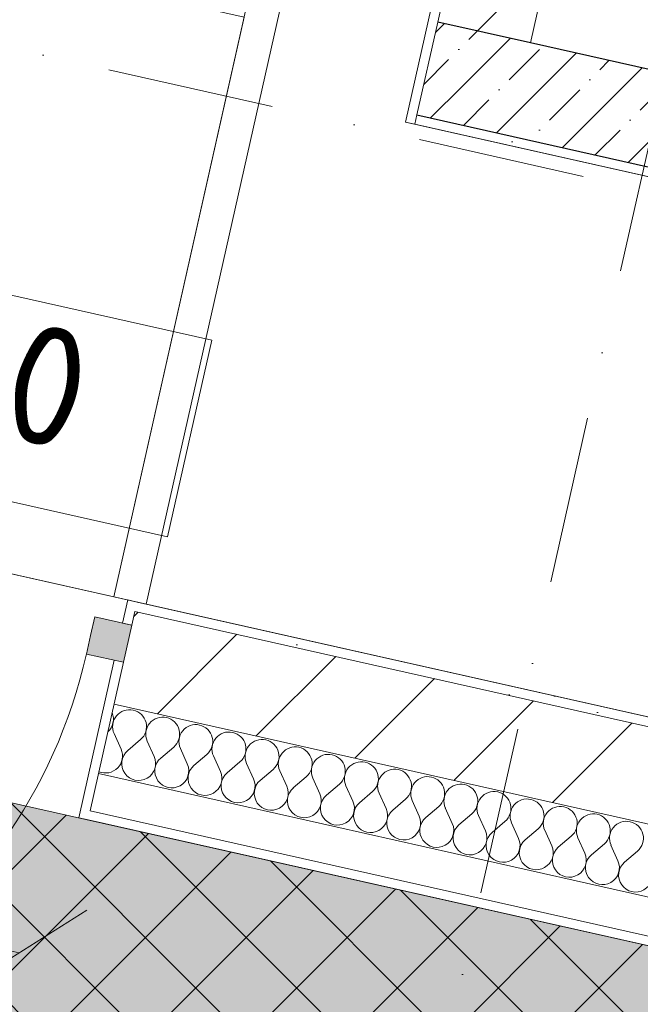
# Model space of a CAD drawing. Header units: millimetres. Extents: x -6990425 to -6520160, y 6117771 to 6220266.
# Tile 42 of 115: x -6922265 to -6920960, y 6134496 to 6136567. Entities that reach past the tile are written whole.
import ezdxf
from ezdxf.enums import TextEntityAlignment as Align

# ---------------------------------------------------------------- set-up
doc = ezdxf.new("R2010")
doc.units = ezdxf.units.MM
doc.header["$MEASUREMENT"] = 0
doc.linetypes.add('Штрихпунктирная', pattern=[670.277762, 352.777767, -176.388884, 0, -141.111112])
for name, color, linetype in [('S - МОП.АР', 7, 'Continuous'), ('АР-Стены_внешние_.АР', 7, 'Continuous'), ('АР-Стены_внутренние_пилоны.АР', 7, 'Continuous'), ('АР-Стены_Перегородки_межквартирные_200.АР', 7, 'Continuous'), ('АР-Чертеж-Оси_Осевые размеры.АР', 7, 'Continuous'), ('АР-Чертеж-Размеры.АР', 7, 'Continuous')]:
    doc.layers.add(name, color=color, linetype=linetype)
for name, color, linetype, lineweight in [('АР-вертикальная связь - Лестница.АР_Ном._пера__1', 7, 'Continuous', 0), ('АР-Отметки высот.АР_Ном._пера__120', 7, 'Continuous', 0), ('АР-Стены_внешние_.АР_Ном._пера__1', 7, 'Continuous', 30), ('АР-Стены_внутренние_пилоны.АР_Ном._пера__1', 7, 'Continuous', 30), ('АР-Стены_Перегородки_межквартирные_200.АР_Ном._пера__1', 7, 'Continuous', 15), ('АР-Чертеж-Оси_Осевые размеры.АР_Ном._пера__120', 7, 'Continuous', 0), ('Двери Archicad_Ном._пера__120', 7, 'Continuous', 0), ('Кровля_Ном._пера__101', 252, 'Continuous', 0), ('Кровля_Ном._пера__120', 7, 'Continuous', 0)]:
    doc.layers.add(name, color=color, linetype=linetype, lineweight=lineweight)
doc.styles.add('РЎР“Р•РќР•Р\xa0Р\x98Р\xa0_РЎРўР\x98Р›Р¬_2', font='GOTHIC.TTF')
doc.styles.add('РЎР“Р•РќР•Р\xa0Р\x98Р\xa0_РЎРўР\x98Р›Р¬_5', font='GOST_Common.ttf')
doc.dimstyles.new('СГЕНЕРИР_СТИЛЬ__3', dxfattribs={"dimtxt": 150, "dimasz": 237.5, "dimexe": 0.18, "dimexo": 0.0625, "dimgap": 0, "dimtad": 1, "dimdec": 0, "dimzin": 0, "dimdsep": 46, "dimtxsty": 'РЎР“Р•РќР•Р\xa0Р\x98Р\xa0_РЎРўР\x98Р›Р¬_2', "dimblk": 'ARROWHEAD_6', "dimblk1": 'ARROWHEAD_6', "dimblk2": 'ARROWHEAD_6', "dimcen": 0.09, "dimse1": 1, "dimse2": 1, "dimclrd": 7, "dimclre": 7, "dimclrt": 7, "dimazin": 0, "dimtfac": 1, "dimtdec": 4, "dimtmove": 0, "dimatfit": 3, "dimfxl": 1, "dimtolj": 1, "dimtzin": 0, "dimarcsym": 0})
pattern_1 = [(45, (-6566190.34, 6563027.8), (-111.369318, 111.369318), [0, -105, 0, -157.5]), (110, (-6565840.34, 6563027.8), (148.001588, 53.868173), [0, -77, 0, -133])]
pattern_2 = [(45, (-6566190.34, 6562677.8), (-84.852814, 84.852814), []), (45, (-6566232.77, 6562720.22), (-84.852814, 84.852814), [90, -30, 0, -30])]

# ---------------------------------------------------------------- blocks, each defined once
blk = doc.blocks.new('Стена_40_5', base_point=(-7148385.7, 6138824.3))
at = {"layer": 'АР-Стены_Перегородки_межквартирные_200.АР', "linetype": 'Continuous', "lineweight": 0, "true_color": 0x000000}
h = blk.add_hatch(dxfattribs=at)
h.set_pattern_fill('ШТУКАТУРКА__ГИПС_01_0005', color=18, style=0, pattern_type=2)
h.set_pattern_definition(pattern_1)
h.paths.add_polyline_path([(-7148480.9, 6138948.2), (-7149064, 6136352), (-7149040.1, 6136367.1), (-7148465.4, 6138926.1)])
h = blk.add_hatch(dxfattribs=at)
h.set_pattern_fill('БЛОКИ_БЕТОННЫЕ_ЭФФЕКТИВН_7C', color=18, style=0, pattern_type=2)
h.set_pattern_definition([(45, (-6566190.34, 6562677.8), (-127.279217, 127.279217), [])])
h.paths.add_polyline_path([(-7148505.2, 6138748.7), (-7148996.3, 6136562.3), (-7148801.1, 6136518.4), (-7148310.1, 6138704.8)])
h = blk.add_hatch(dxfattribs=at)
h.set_pattern_fill('ШТУКАТУРКА__ГИПС_01_0005', color=18, style=0, pattern_type=2)
h.set_pattern_definition(pattern_1)
h.paths.add_polyline_path([(-7149064, 6136352), (-7149044.5, 6136347.6), (-7149040.1, 6136367.1)])
at = {"layer": 'АР-Стены_внутренние_пилоны.АР_Ном._пера__1', "color": 7, "linetype": 'Continuous', "lineweight": 15}
blk.add_line((-7149040.1, 6136367.1), (-7149044.5, 6136347.6), dxfattribs=at)
at = {"layer": 'АР-Стены_внутренние_пилоны.АР_Ном._пера__1', "color": 7, "linetype": 'Continuous', "lineweight": 0, "flags": 128}
blk.add_lwpolyline([(-7149064, 6136352), (-7149044.5, 6136347.6)], dxfattribs=at)
at = {"layer": 'АР-Стены_Перегородки_межквартирные_200.АР_Ном._пера__1', "color": 7, "linetype": 'Continuous', "lineweight": 15}
for p, q in [((-7148505.2, 6138748.7), (-7148996.3, 6136562.3)), ((-7148996.3, 6136562.3), (-7149040.1, 6136367.1))]:
    blk.add_line(p, q, dxfattribs=at)
at = {"layer": 'АР-Стены_Перегородки_межквартирные_200.АР_Ном._пера__1', "color": 7, "linetype": 'Continuous', "lineweight": 30}
blk.add_line((-7148801.1, 6136518.4), (-7148996.3, 6136562.3), dxfattribs=at)
at = {"layer": 'АР-Стены_Перегородки_межквартирные_200.АР_Ном._пера__1', "color": 7, "linetype": 'Continuous', "lineweight": 0, "flags": 128}
blk.add_lwpolyline([(-7148480.9, 6138948.2), (-7149064, 6136352)], dxfattribs=at)
at = {"layer": 'АР-Стены_Перегородки_межквартирные_200.АР_Ном._пера__1', "color": 7, "linetype": 'Continuous', "lineweight": 15, "flags": 128}
blk.add_lwpolyline([(-7148801.1, 6136518.4), (-7148310.1, 6138704.8)], dxfattribs=at)
blk = doc.blocks.new('Стена_41_5', base_point=(-7148920.6, 6136442.8))
at = {"layer": 'АР-Стены_внутренние_пилоны.АР', "linetype": 'Continuous', "lineweight": 0, "true_color": 0x000000}
h = blk.add_hatch(dxfattribs=at)
h.set_pattern_fill('ЖЕЛЕЗОБЕТОН__PROJECT__0005', color=18, style=0, pattern_type=2)
h.set_pattern_definition(pattern_2)
h.paths.add_polyline_path([(-7148996.3, 6136562.3), (-7149040.1, 6136367.1), (-7148801.1, 6136518.4)])
h = blk.add_hatch(dxfattribs=at)
h.set_pattern_fill('ЖЕЛЕЗОБЕТОН__PROJECT__0005', color=18, style=0, pattern_type=2)
h.set_pattern_definition(pattern_2)
h.paths.add_polyline_path([(-7148801.1, 6136518.4), (-7149040.1, 6136367.1), (-7146325.8, 6135757.5), (-7146264.3, 6135948.7)])
h = blk.add_hatch(dxfattribs=at)
h.set_pattern_fill('ШТУКАТУРКА__ГИПС_01_0005', color=18, style=0, pattern_type=2)
h.set_pattern_definition(pattern_1)
h.paths.add_polyline_path([(-7149040.1, 6136367.1), (-7149044.5, 6136347.6), (-7146332, 6135738.4), (-7146325.8, 6135757.5)])
at = {"layer": 'АР-Стены_внутренние_пилоны.АР_Ном._пера__1', "color": 7, "linetype": 'Continuous', "lineweight": 15}
blk.add_line((-7149040.1, 6136367.1), (-7149044.5, 6136347.6), dxfattribs=at)
at = {"layer": 'АР-Стены_внутренние_пилоны.АР_Ном._пера__1', "color": 7, "linetype": 'Continuous', "lineweight": 30}
blk.add_line((-7149040.1, 6136367.1), (-7146325.8, 6135757.5), dxfattribs=at)
at = {"layer": 'АР-Стены_внутренние_пилоны.АР_Ном._пера__1', "color": 7, "linetype": 'Continuous', "lineweight": 30, "flags": 128}
blk.add_lwpolyline([(-7146264.3, 6135948.7), (-7148801.1, 6136518.4)], dxfattribs=at)
at = {"layer": 'АР-Стены_внутренние_пилоны.АР_Ном._пера__1', "color": 7, "linetype": 'Continuous', "lineweight": 0, "flags": 128}
blk.add_lwpolyline([(-7149044.5, 6136347.6), (-7146332, 6135738.4)], dxfattribs=at)
at = {"layer": 'АР-Стены_Перегородки_межквартирные_200.АР_Ном._пера__1', "color": 7, "linetype": 'Continuous', "lineweight": 15}
blk.add_line((-7148996.3, 6136562.3), (-7149040.1, 6136367.1), dxfattribs=at)
at = {"layer": 'АР-Стены_Перегородки_межквартирные_200.АР_Ном._пера__1', "color": 7, "linetype": 'Continuous', "lineweight": 30}
blk.add_line((-7148801.1, 6136518.4), (-7148996.3, 6136562.3), dxfattribs=at)
blk = doc.blocks.new('*X81', base_point=(-6566190.3, 6562677.8))
at = {"layer": 'АР-Стены_внешние_.АР_Ном._пера__1', "color": 7, "linetype": 'Continuous', "lineweight": 0}
for p, q in [((-7149662.6, 6135032.6), (-7149677.3, 6135065.2)), ((-7149648.7, 6135029.5), (-7149621.5, 6135052.7)), ((-7149592.9, 6135017), (-7149607.6, 6135049.5)), ((-7149579, 6135013.8), (-7149551.8, 6135037)), ((-7149523.2, 6135001.3), (-7149537.9, 6135033.9)), ((-7149509.3, 6134998.2), (-7149482.1, 6135021.4)), ((-7149453.6, 6134985.7), (-7149468.2, 6135018.2)), ((-7149439.6, 6134982.5), (-7149412.4, 6135005.7)), ((-7149383.9, 6134970), (-7149398.5, 6135002.6)), ((-7149369.9, 6134966.9), (-7149342.8, 6134990)), ((-7149314.2, 6134954.3), (-7149328.8, 6134986.9)), ((-7149300.2, 6134951.2), (-7149273.1, 6134974.4)), ((-7149244.5, 6134938.7), (-7149259.1, 6134971.3)), ((-7149230.5, 6134935.6), (-7149203.4, 6134958.7)), ((-7149174.8, 6134923), (-7149189.4, 6134955.6)), ((-7149160.8, 6134919.9), (-7149133.7, 6134943.1)), ((-7149105.1, 6134907.4), (-7149119.7, 6134940)), ((-7149091.2, 6134904.3), (-7149064, 6134927.4)), ((-7149035.4, 6134891.7), (-7149050, 6134924.3)), ((-7149021.5, 6134888.6), (-7148994.3, 6134911.8)), ((-7148965.7, 6134876.1), (-7148980.4, 6134908.7)), ((-7148951.8, 6134873), (-7148924.6, 6134896.1)), ((-7148896, 6134860.4), (-7148910.7, 6134893)), ((-7148882.1, 6134857.3), (-7148854.9, 6134880.5)), ((-7148826.3, 6134844.8), (-7148841, 6134877.4)), ((-7148812.4, 6134841.6), (-7148785.2, 6134864.8)), ((-7148756.6, 6134829.1), (-7148771.3, 6134861.7)), ((-7148742.7, 6134826), (-7148715.5, 6134849.2)), ((-7148686.9, 6134813.5), (-7148701.6, 6134846)), ((-7148673, 6134810.3), (-7148645.8, 6134833.5)), ((-7148617.2, 6134797.8), (-7148631.9, 6134830.4)), ((-7148603.3, 6134794.7), (-7148576.1, 6134817.9))]:
    blk.add_line(p, q, dxfattribs=at)
for centre, start, end in [((-7149714.4, 6135095.5), 312.5012, 22.1823), ((-7149644.7, 6135079.8), 77.3418, 204.2117), ((-7149644.7, 6135079.8), 310.4719, 77.3418), ((-7149575, 6135064.2), 77.3418, 204.2117), ((-7149575, 6135064.2), 310.4719, 77.3418), ((-7149505.3, 6135048.5), 77.3418, 204.2117), ((-7149505.3, 6135048.5), 310.4719, 77.3418), ((-7149435.6, 6135032.9), 77.3418, 204.2117), ((-7149435.6, 6135032.9), 310.4719, 77.3418), ((-7149365.9, 6135017.2), 77.3418, 204.2117), ((-7149365.9, 6135017.2), 310.4719, 77.3418), ((-7149296.2, 6135001.6), 77.3418, 204.2117), ((-7149296.2, 6135001.6), 310.4719, 77.3418), ((-7149695.2, 6135018), 247.0154, 24.2117), ((-7149625.5, 6135002.3), 130.4719, 24.2117), ((-7149555.8, 6134986.7), 130.4719, 24.2117), ((-7149226.5, 6134985.9), 77.3418, 204.2117), ((-7149226.5, 6134985.9), 310.4719, 77.3418), ((-7149486.1, 6134971), 130.4719, 24.2117), ((-7149156.9, 6134970.3), 77.3418, 204.2117), ((-7149156.9, 6134970.3), 310.4719, 77.3418), ((-7149416.4, 6134955.4), 130.4719, 24.2117), ((-7149087.2, 6134954.6), 77.3418, 204.2117), ((-7149087.2, 6134954.6), 310.4719, 77.3418), ((-7149017.5, 6134939), 77.3418, 204.2117), ((-7149017.5, 6134939), 310.4719, 77.3418), ((-7149346.7, 6134939.7), 130.4719, 24.2117), ((-7149277, 6134924), 130.4719, 24.2117), ((-7148947.8, 6134923.3), 77.3418, 204.2117), ((-7148947.8, 6134923.3), 310.4719, 77.3418), ((-7149207.4, 6134908.4), 130.4719, 24.2117), ((-7148878.1, 6134907.7), 77.3418, 204.2117), ((-7148878.1, 6134907.7), 310.4719, 77.3418), ((-7149137.7, 6134892.7), 130.4719, 24.2117), ((-7148808.4, 6134892), 77.3418, 204.2117), ((-7148808.4, 6134892), 310.4719, 77.3418), ((-7148738.7, 6134876.3), 77.3418, 204.2117), ((-7148738.7, 6134876.3), 310.4719, 77.3418), ((-7149068, 6134877.1), 130.4719, 24.2117), ((-7148998.3, 6134861.4), 130.4719, 24.2117), ((-7148669, 6134860.7), 77.3418, 204.2117), ((-7148669, 6134860.7), 310.4719, 77.3418), ((-7148928.6, 6134845.8), 130.4719, 24.2117), ((-7148599.3, 6134845), 77.3418, 204.2117), ((-7148599.3, 6134845), 310.4719, 77.3418), ((-7148858.9, 6134830.1), 130.4719, 24.2117), ((-7148789.2, 6134814.5), 130.4719, 24.2117), ((-7148719.5, 6134798.8), 130.4719, 24.2117), ((-7148649.8, 6134783.2), 130.4719, 24.2117), ((-7148580.1, 6134767.5), 130.4719, 24.2117)]:
    blk.add_arc(centre, 35.7, start, end, dxfattribs=at)
blk = doc.blocks.new('Металлическая Дверь 23[2]_5', base_point=(-6566190.3, 6562677.8))
at = {"layer": 'Двери Archicad_Ном._пера__120', "linetype": 'Continuous', "lineweight": 0, "true_color": 0xffffff}
for points in [[(-7150859.6, 6135567.2), (-7150877.1, 6135489.1), (-7150799, 6135471.6), (-7150790.3, 6135510.6), (-7150781.5, 6135549.6)], [(-7151037.9, 6134408.1), (-7150998.9, 6134399.3), (-7150760, 6135462.8), (-7150799, 6135471.6)], [(-7149718, 6135310.8), (-7149726.8, 6135271.8), (-7149735.5, 6135232.7), (-7149657.5, 6135215.2), (-7149639.9, 6135293.3)]]:
    blk.add_hatch(color=7, dxfattribs=at).paths.add_polyline_path(points)
at = {"layer": 'Двери Archicad_Ном._пера__120', "color": 7, "linetype": 'Continuous', "lineweight": 0}
for p, q in [((-7150848.6, 6135616), (-7150829.1, 6135611.6)), ((-7150840, 6135562.8), (-7150829.1, 6135611.6)), ((-7150859.6, 6135567.2), (-7150877.1, 6135489.1)), ((-7150859.6, 6135567.2), (-7150877.1, 6135489.1)), ((-7150859.6, 6135567.2), (-7150877.1, 6135489.1)), ((-7150781.5, 6135549.6), (-7150859.6, 6135567.2)), ((-7150790.3, 6135510.6), (-7150781.5, 6135549.6)), ((-7150799, 6135471.6), (-7150790.3, 6135510.6)), ((-7150877.1, 6135489.1), (-7150799, 6135471.6)), ((-7151037.9, 6134408.1), (-7150799, 6135471.6)), ((-7150857.6, 6135484.7), (-7150932.1, 6135153)), ((-7150799, 6135471.6), (-7150760, 6135462.8)), ((-7150760, 6135462.8), (-7150998.9, 6134399.3)), ((-7149659.4, 6135297.6), (-7149648.5, 6135346.4)), ((-7149629, 6135342), (-7149648.5, 6135346.4)), ((-7149718, 6135310.8), (-7149726.8, 6135271.8)), ((-7149639.9, 6135293.3), (-7149718, 6135310.8)), ((-7149657.5, 6135215.2), (-7149639.9, 6135293.3)), ((-7149639.9, 6135293.3), (-7149657.5, 6135215.2)), ((-7149639.9, 6135293.3), (-7149657.5, 6135215.2)), ((-7149726.8, 6135271.8), (-7149735.5, 6135232.7)), ((-7149677, 6135219.6), (-7149751.5, 6134887.8)), ((-7149735.5, 6135232.7), (-7149657.5, 6135215.2)), ((-7150951.6, 6135157.4), (-7150932.1, 6135153)), ((-7149732, 6134883.5), (-7149751.5, 6134887.8)), ((-7150998.9, 6134399.3), (-7151037.9, 6134408.1))]:
    blk.add_line(p, q, dxfattribs=at)
blk.add_arc((-7150799, 6135471.6), 1090, 257.3418, 347.3418, dxfattribs=at)
blk = doc.blocks.new('Стена_45_5', base_point=(-7156465.7, 6136754.5))
at = {"layer": 'АР-Стены_внешние_.АР', "linetype": 'Continuous', "lineweight": 0, "true_color": 0x000000}
h = blk.add_hatch(dxfattribs=at)
h.set_pattern_fill('ШТУКАТУРКА__ГИПС_01_0005', color=18, style=0, pattern_type=2)
h.set_pattern_definition(pattern_1)
h.paths.add_polyline_path([(-7149629, 6135342), (-7149648.5, 6135346.4), (-7149659.4, 6135297.6), (-7149639.9, 6135293.3), (-7149633.4, 6135322.5)])
h = blk.add_hatch(dxfattribs=at)
h.set_pattern_fill('ШТУКАТУРКА__ГИПС_01_0005', color=18, style=0, pattern_type=2)
h.set_pattern_definition(pattern_1)
h.paths.add_polyline_path([(-7149633.4, 6135322.5), (-7146579.4, 6134636.6), (-7146575.1, 6134656.1), (-7149629, 6135342)])
h = blk.add_hatch(dxfattribs=at)
h.set_pattern_fill('БЛОКИ_БЕТОННЫЕ_ЭФФЕКТИВН_74', color=18, style=0, pattern_type=2)
h.set_pattern_definition([(45, (-6566190.34, 6562677.8), (-127.27922, 127.27922), [])])
h.paths.add_polyline_path([(-7149677.2, 6135127.4), (-7146603.7, 6134437.1), (-7146559.9, 6134632.3), (-7149633.4, 6135322.5), (-7149639.9, 6135293.3), (-7149657.5, 6135215.2)])
at = {"layer": 'АР-Стены_внешние_.АР_Ном._пера__1', "color": 7, "linetype": 'Continuous', "lineweight": 0}
for p, q in [((-7149659.4, 6135297.6), (-7149648.5, 6135346.4)), ((-7149629, 6135342), (-7149648.5, 6135346.4)), ((-7149639.9, 6135293.3), (-7149659.4, 6135297.6)), ((-7149677, 6135219.6), (-7149751.5, 6134887.8)), ((-7149727.6, 6134903), (-7149657.5, 6135215.2)), ((-7149710.1, 6134981), (-7146441.5, 6134246.9)), ((-7149732, 6134883.5), (-7149751.5, 6134887.8)), ((-7149727.6, 6134903), (-7146312.7, 6134136))]:
    blk.add_line(p, q, dxfattribs=at)
at = {"layer": 'АР-Стены_внешние_.АР_Ном._пера__1', "color": 7, "linetype": 'Continuous', "lineweight": 15}
for p, q in [((-7149633.4, 6135322.5), (-7149639.9, 6135293.3)), ((-7146579.4, 6134636.6), (-7149633.4, 6135322.5)), ((-7149639.9, 6135293.3), (-7149657.5, 6135215.2)), ((-7149677.2, 6135127.4), (-7146603.7, 6134437.1))]:
    blk.add_line(p, q, dxfattribs=at)
at = {"layer": 'АР-Стены_внешние_.АР_Ном._пера__1', "color": 7, "linetype": 'Continuous', "lineweight": 0, "flags": 128}
for points in [[(-7146575.1, 6134656.1), (-7149629, 6135342)], [(-7149732, 6134883.5), (-7146239, 6134099)]]:
    blk.add_lwpolyline(points, dxfattribs=at)
at = {"layer": 'АР-Стены_внешние_.АР', "color": 7, "lineweight": 0}
blk.add_blockref('*X81', (-6566190.3, 6562677.8), dxfattribs=at)
at = {"layer": 'Двери Archicad_Ном._пера__120', "color": 7, "linetype": 'Continuous', "lineweight": 0}
blk.add_blockref('Металлическая Дверь 23[2]_5', (-6566190.3, 6562677.8), dxfattribs=at)
blk = doc.blocks.new('Стандартный Маркер Сетки[16]_5', base_point=(-7146699.2, 6144553.5))
at = {"layer": 'АР-Чертеж-Оси_Осевые размеры.АР_Ном._пера__120', "color": 7, "linetype": 'Штрихпунктирная', "lineweight": 0}
blk.add_line((-7146918.4, 6143577.8), (-7151477, 6123280.7), dxfattribs=at)
at = {"layer": 'АР-Чертеж-Оси_Осевые размеры.АР_Ном._пера__120', "color": 7, "lineweight": 0, "style": 'РЎР“Р•РќР•Р\xa0Р\x98Р\xa0_РЎРўР\x98Р›Р¬_2'}
blk.add_attdef('AC_MarkerText_1', text='', height=350, rotation=347.3417, dxfattribs=at).set_placement((-7151735.8, 6121998.2), align=Align.TOP_CENTER)
blk = doc.blocks.new('Стандартный Маркер Сетки[26]_5', base_point=(-7146699.2, 6144553.5))
at = {"layer": 'АР-Чертеж-Оси_Осевые размеры.АР_Ном._пера__120', "color": 7, "linetype": 'Штрихпунктирная', "lineweight": 0}
blk.add_line((-7146918.4, 6143577.8), (-7151477, 6123280.7), dxfattribs=at)
at = {"layer": 'АР-Чертеж-Оси_Осевые размеры.АР_Ном._пера__120', "color": 7, "lineweight": 0, "style": 'РЎР“Р•РќР•Р\xa0Р\x98Р\xa0_РЎРўР\x98Р›Р¬_2'}
blk.add_attdef('AC_MarkerText_1', text='', height=350, rotation=347.3417, dxfattribs=at).set_placement((-7151735.8, 6121998.2), align=Align.TOP_CENTER)
blk = doc.blocks.new('ARROWHEAD_6')
at = {"color": 0, "linetype": 'Continuous', "lineweight": 0}
for p, q in [((-0.5, -0.5), (0.5, 0.5)), ((0, 0), (-1, 0))]:
    blk.add_line(p, q, dxfattribs=at)
blk = doc.blocks.new('*D187', base_point=(-6566190.3, 6562677.8))
at = {"layer": 'Defpoints', "color": 0, "linetype": 'Continuous', "transparency": 16777216}
for p in [(-6923132, 6135540.9), (-6922107.5, 6135310.8), (-6923290.7, 6134834)]:
    blk.add_point(p, dxfattribs=at)
at = {"layer": 'АР-Чертеж-Размеры.АР', "color": 7, "linetype": 'Continuous', "lineweight": -2, "transparency": 16777216}
for p, q in [((-6923059, 6134781.9), (-6922993.4, 6134767.2)), ((-6922498, 6134655.9), (-6922577.3, 6134673.8))]:
    blk.add_line(p, q, dxfattribs=at)
at = {"layer": 'АР-Чертеж-Размеры.АР', "color": 7, "linetype": 'Continuous', "lineweight": -2, "transparency": 16777216, "xscale": 237.5, "yscale": 237.5, "zscale": 237.5}
for p, rotation in [((-6923290.7, 6134834), 167.3417537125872), ((-6922266.2, 6134603.9), 347.3417537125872)]:
    blk.add_blockref('ARROWHEAD_6', p, dxfattribs=dict(at, rotation=rotation))
at = {"layer": 'АР-Чертеж-Размеры.АР', "color": 7, "linetype": 'Continuous', "lineweight": 0, "transparency": 16777216, "insert": (-6922785.3, 6134720.5), "char_height": 150, "attachment_point": 5, "rotation": 347.3418, "style": 'РЎР“Р•РќР•Р\xa0Р\x98Р\xa0_РЎРўР\x98Р›Р¬_2'}
blk.add_mtext('\\A1;1050', dxfattribs=at)
blk = doc.blocks.new('Стандартный Маркер Сетки[76]_2', base_point=(-6987808.1, 6151224.6))
at = {"layer": 'АР-Чертеж-Оси_Осевые размеры.АР_Ном._пера__120', "color": 7, "linetype": 'Штрихпунктирная', "lineweight": 0}
blk.add_line((-6986832.4, 6151005.4), (-6907891.2, 6133275.6), dxfattribs=at)
at = {"layer": 'АР-Чертеж-Оси_Осевые размеры.АР_Ном._пера__120', "color": 7, "lineweight": 0, "style": 'РЎР“Р•РќР•Р\xa0Р\x98Р\xa0_РЎРўР\x98Р›Р¬_2'}
for tag, p in [('AC_MarkerText_1_0', (-6988226, 6151515.2)), ('AC_MarkerText_1_1', (-6906357.7, 6133128))]:
    blk.add_attdef(tag, text='', height=350, rotation=347.3417, dxfattribs=at).set_placement(p, align=Align.TOP_CENTER)
blk = doc.blocks.new('Стандартный Маркер Сетки[82]_2', base_point=(-6987808.1, 6151224.6))
at = {"layer": 'АР-Чертеж-Оси_Осевые размеры.АР_Ном._пера__120', "color": 7, "linetype": 'Штрихпунктирная', "lineweight": 0}
blk.add_line((-6986832.4, 6151005.4), (-6907891.2, 6133275.6), dxfattribs=at)
at = {"layer": 'АР-Чертеж-Оси_Осевые размеры.АР_Ном._пера__120', "color": 7, "lineweight": 0, "style": 'РЎР“Р•РќР•Р\xa0Р\x98Р\xa0_РЎРўР\x98Р›Р¬_2'}
for tag, p in [('AC_MarkerText_1_0', (-6988226, 6151515.2)), ('AC_MarkerText_1_1', (-6906357.7, 6133128))]:
    blk.add_attdef(tag, text='', height=350, rotation=347.3417, dxfattribs=at).set_placement(p, align=Align.TOP_CENTER)
blk = doc.blocks.new('Стандартный Маркер Сетки[86]_2', base_point=(-6987808.1, 6151224.6))
at = {"layer": 'АР-Чертеж-Оси_Осевые размеры.АР_Ном._пера__120', "color": 7, "linetype": 'Штрихпунктирная', "lineweight": 0}
blk.add_line((-6986832.4, 6151005.4), (-6907891.2, 6133275.6), dxfattribs=at)
at = {"layer": 'АР-Чертеж-Оси_Осевые размеры.АР_Ном._пера__120', "color": 7, "lineweight": 0, "style": 'РЎР“Р•РќР•Р\xa0Р\x98Р\xa0_РЎРўР\x98Р›Р¬_2'}
for tag, p in [('AC_MarkerText_1_0', (-6988226, 6151515.2)), ('AC_MarkerText_1_1', (-6906357.7, 6133128))]:
    blk.add_attdef(tag, text='', height=350, rotation=347.3417, dxfattribs=at).set_placement(p, align=Align.TOP_CENTER)
blk = doc.blocks.new('Стандартный Маркер Сетки[92]_2', base_point=(-6987808.1, 6151224.6))
at = {"layer": 'АР-Чертеж-Оси_Осевые размеры.АР_Ном._пера__120', "color": 7, "linetype": 'Штрихпунктирная', "lineweight": 0}
blk.add_line((-6986832.4, 6151005.4), (-6907891.2, 6133275.6), dxfattribs=at)
at = {"layer": 'АР-Чертеж-Оси_Осевые размеры.АР_Ном._пера__120', "color": 7, "lineweight": 0, "style": 'РЎР“Р•РќР•Р\xa0Р\x98Р\xa0_РЎРўР\x98Р›Р¬_2'}
for tag, p in [('AC_MarkerText_1_0', (-6988226, 6151515.2)), ('AC_MarkerText_1_1', (-6906357.7, 6133128))]:
    blk.add_attdef(tag, text='', height=350, rotation=347.3417, dxfattribs=at).set_placement(p, align=Align.TOP_CENTER)

msp = doc.modelspace()

# ---------------------------------------------------------------- hatches: boundary and pattern name
at = {"layer": 'Кровля_Ном._пера__101', "linetype": 'Continuous', "lineweight": 0}
h = msp.add_hatch(dxfattribs=at)
h.set_pattern_fill('ПЕСОК_0005', color=252, style=0, pattern_type=2)
h.set_pattern_definition([(122.3417, (-6922964.9, 6137514.64), (191.0468, 120.9696), [0, -150.75, 0, -226.125]), (57.3417, (-6923455.2, 6137624.75), (-190.3755, 122.0232), [0, -110.55, 0, -190.95])])
h.paths.add_polyline_path([(-6936415.8, 6132113.6), (-6933031.3, 6147183.1), (-6929636, 6146420.5), (-6930089.6, 6144400.9), (-6927026, 6143712.8), (-6927767.7, 6140410.1), (-6927767.8, 6140410.1), (-6929426.3, 6140782.6), (-6930336.8, 6136728.6), (-6918609, 6134094.6), (-6917627.2, 6138465.8), (-6918212.9, 6138597.3), (-6917681.5, 6140963.2), (-6917173.1, 6143226.9), (-6913874.6, 6142486.1), (-6913672, 6143388.1), (-6910491.1, 6142673.7), (-6913993.8, 6127077.7)])
at = {"layer": 'Кровля_Ном._пера__120', "linetype": 'Continuous', "lineweight": 0}
h = msp.add_hatch(dxfattribs=at)
h.set_pattern_fill('НЕМЕТАЛЛИЧЕСКИЕ_МАТЕРИАЛ_5C', style=0, pattern_type=2)
h.set_pattern_definition([(45, (-6929637.76, 6135484.77), (-106.066, 106.066), []), (135, (-6929637.76, 6135484.77), (106.066, 106.066), [])])
h.paths.add_polyline_path([(-6915790.2, 6140210.5), (-6917540, 6132419.6), (-6931960.8, 6135658.4), (-6930436.7, 6142444.4), (-6927461.1, 6141776.1), (-6927767.7, 6140410.2), (-6929426.3, 6140782.6), (-6930336.8, 6136728.6), (-6918609, 6134094.6), (-6917627.2, 6138465.8), (-6918212.8, 6138597.3), (-6917751.4, 6140651)])

# ---------------------------------------------------------------- linework, layer by layer
at = {"layer": 'S - МОП.АР', "color": 254, "linetype": 'Continuous', "lineweight": 0, "true_color": 0xd1c7d6, "flags": 128}
msp.add_lwpolyline([(-6924210.4, 6141691.7), (-6924585.1, 6140023.2), (-6922584.9, 6139574), (-6923462.5, 6135666.4), (-6918964.6, 6134656.1), (-6918721.5, 6135738.4), (-6921453.5, 6136352), (-6920870.4, 6138948.2), (-6920675.3, 6138904.4), (-6920463.8, 6139845.9), (-6918512.6, 6139407.6), (-6917502.4, 6143905.5), (-6923414.9, 6145233.5), (-6923949.6, 6142852.8), (-6921949.5, 6142403.6), (-6922210.3, 6141242.5)], close=True, dxfattribs=at)
at = {"layer": 'АР-вертикальная связь - Лестница.АР_Ном._пера__1', "color": 7, "linetype": 'Continuous', "lineweight": 0}
for points in [[(-6921999, 6135337.7), (-6921593.6, 6137142.7), (-6921661.9, 6137158), (-6922067.3, 6135353)], [(-6922067.3, 6135353), (-6923286.9, 6135626.9), (-6923013, 6136846.5), (-6921793.4, 6136572.6)]]:
    msp.add_lwpolyline(points, close=True, dxfattribs=at)
at = {"layer": 'АР-Отметки высот.АР_Ном._пера__120', "color": 7, "linetype": 'Continuous', "lineweight": 0, "flags": 128}
msp.add_lwpolyline([(-6923220.6, 6136198.1), (-6921861.4, 6135892.8), (-6921954.2, 6135479.6), (-6923313.4, 6135784.9)], close=True, dxfattribs=at)
at = {"layer": 'Кровля_Ном._пера__120', "color": 7, "linetype": 'Continuous', "lineweight": 0, "flags": 128}
for points in [[(-6936415.8, 6132113.6), (-6933031.3, 6147183.1), (-6929636, 6146420.5), (-6930089.6, 6144400.9), (-6927026, 6143712.8), (-6927767.7, 6140410.1), (-6927767.8, 6140410.1), (-6929426.3, 6140782.6), (-6930336.8, 6136728.6), (-6918609, 6134094.6), (-6917627.2, 6138465.8), (-6918212.9, 6138597.3), (-6917681.5, 6140963.2), (-6917173.1, 6143226.9), (-6913874.6, 6142486.1), (-6913672, 6143388.1), (-6910491.1, 6142673.7), (-6913993.8, 6127077.7)], [(-6915790.2, 6140210.5), (-6917540, 6132419.6), (-6931960.8, 6135658.4), (-6930436.7, 6142444.4), (-6927461.1, 6141776.1), (-6927767.7, 6140410.2), (-6929426.3, 6140782.6), (-6930336.8, 6136728.6), (-6918609, 6134094.6), (-6917627.2, 6138465.8), (-6918212.8, 6138597.3), (-6917751.4, 6140651)]]:
    msp.add_lwpolyline(points, close=True, dxfattribs=at)

# ---------------------------------------------------------------- block references
at = {"layer": 'АР-Стены_внешние_.АР', "color": 7, "lineweight": 0}
msp.add_blockref('Стена_45_5', (-6928855.2, 6136754.5), dxfattribs=at)
at = {"layer": 'АР-Стены_внутренние_пилоны.АР', "color": 7, "lineweight": 0}
msp.add_blockref('Стена_41_5', (-6921310.1, 6136442.8), dxfattribs=at)
at = {"layer": 'АР-Стены_Перегородки_межквартирные_200.АР', "color": 7, "lineweight": 0}
msp.add_blockref('Стена_40_5', (-6920775.2, 6138824.3), dxfattribs=at)
at = {"layer": 'АР-Чертеж-Оси_Осевые размеры.АР', "color": 8, "linetype": 'Continuous', "lineweight": 15}
for name, p in [('Стандартный Маркер Сетки[76]_2', (-6987808.1, 6151224.6)), ('Стандартный Маркер Сетки[82]_2', (-6987808.1, 6151224.6)), ('Стандартный Маркер Сетки[86]_2', (-6987808.1, 6151224.6)), ('Стандартный Маркер Сетки[92]_2', (-6987808.1, 6151224.6)), ('Стандартный Маркер Сетки[16]_5', (-6919088.7, 6144553.5)), ('Стандартный Маркер Сетки[26]_5', (-6919088.7, 6144553.5))]:
    msp.add_blockref(name, p, dxfattribs=at)

# ---------------------------------------------------------------- texts
at = {"layer": 'АР-Отметки высот.АР_Ном._пера__120', "color": 7, "linetype": 'Continuous', "lineweight": 0, "insert": (-6922584.6, 6135851.6), "char_height": 250, "attachment_point": 5, "rotation": 347.3417, "style": 'РЎР“Р•РќР•Р\xa0Р\x98Р\xa0_РЎРўР\x98Р›Р¬_5'}
msp.add_mtext('\\A1;{\\pqc;\\fGOST Common|b0|i0|c204|p0;\\W1.000000;+67,\\fGOST Common|b0|i0|c204|p0;\\W1.000000;90}', dxfattribs=at)

# ---------------------------------------------------------------- dimensions: what is measured, and where the dimension line sits
at = {"layer": 'АР-Чертеж-Размеры.АР', "color": 7, "linetype": 'Continuous', "lineweight": 0}
dim = msp.add_linear_dim(base=(-6923290.7, 6134834), p1=(-6922107.5, 6135310.8), p2=(-6923132, 6135540.9), angle=167.3418, dimstyle='СГЕНЕРИР_СТИЛЬ__3', dxfattribs=at)
dim.commit()
dim.dimension.update_dxf_attribs({"geometry": '*D187', "text_midpoint": (-6922785.3, 6134720.5), "dimtype": 160, "text_rotation": 347.3418})

doc.saveas('drawing.dxf')
